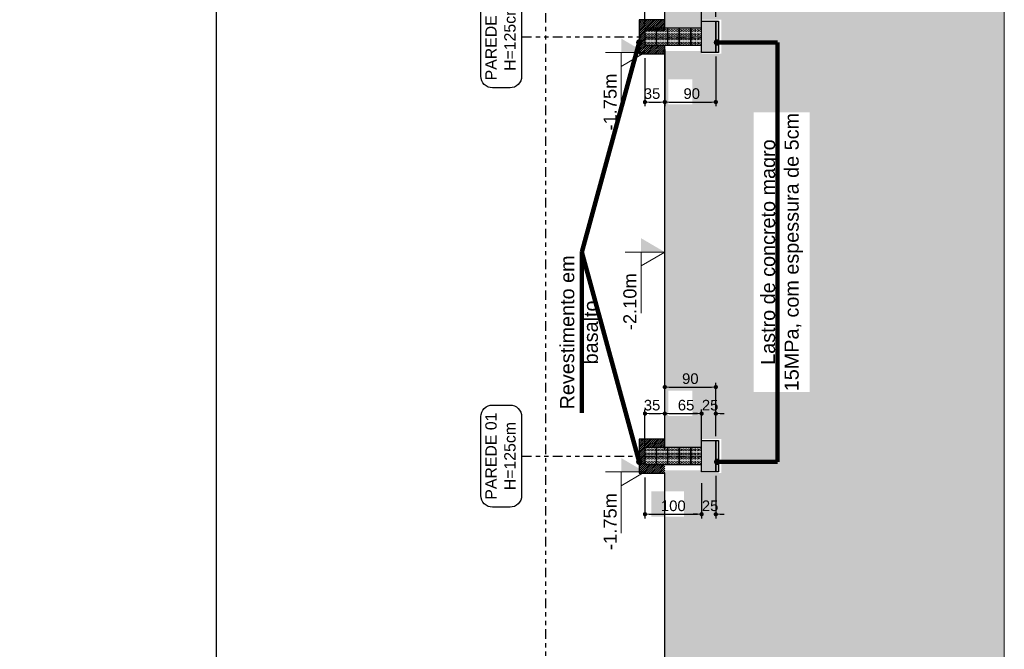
# Model space of a CAD drawing. Header units: millimetres. Extents: x 83 to 471, y -739 to 93.
# Tile 117 of 185: x 171 to 195, y -312 to -298. Entities that reach past the tile are written whole.
import ezdxf

# ---------------------------------------------------------------- set-up
doc = ezdxf.new("R2010")
doc.units = ezdxf.units.MM
doc.linetypes.add('CYPE_RAYAPUNTOPUNTO', pattern=[0.45, 0.225, -0.075, 0, -0.075, 0, -0.075])
for name, color, linetype, lineweight in [('.', 7, 'Continuous', 5), ('__MAGNUS.Cota', 30, 'Continuous', 9), ('CORTE - RAMPA', 7, 'Continuous', 0), ('CORTE_COTAS_DAS_PLANTAS', 7, 'Continuous', 9), ('COTAS', 250, 'Continuous', 5), ('FUN_COTAS', 7, 'Continuous', 0), ('PECA_COMPLETA', 7, 'Continuous', 0), ('VIG_HATCH', 7, 'Continuous', 0)]:
    doc.layers.add(name, color=color, linetype=linetype, lineweight=lineweight)
doc.styles.add('Arial', font='arial.ttf')
doc.dimstyles.new('Copy of UM_75.000000', dxfattribs={"dimtxt": 0.3, "dimasz": 0.15, "dimexe": 0.1, "dimexo": 0.3, "dimgap": 0.07, "dimtad": 1, "dimdec": 0, "dimlfac": 75, "dimzin": 0, "dimdsep": 46, "dimtxsty": 'Arial', "dimblk": 'DOT', "dimcen": 0.09, "dimdle": 0.1, "dimclrd": 30, "dimclre": 30, "dimclrt": 7, "dimadec": 1, "dimazin": 2, "dimtfac": 1, "dimtdec": 0, "dimtofl": 0, "dimtmove": 0, "dimatfit": 3, "dimldrblk": 'DOT', "dimfxl": 1, "dimtolj": 1, "dimarcsym": 0})

# ---------------------------------------------------------------- blocks, each defined once
blk = doc.blocks.new('_DOT')
at = {"layer": '__MAGNUS.Cota', "linetype": 'ByBlock'}
blk.add_line((-0.5, 0), (-1, 0), dxfattribs=at)
at = {"layer": '__MAGNUS.Cota', "linetype": 'ByBlock', "const_width": 0.5}
blk.add_lwpolyline([(-0.25, 0, 1), (0.25, 0, 1)], format="xyb", close=True, dxfattribs=at)
blk = doc.blocks.new('*D5159')
at = {"layer": 'COTAS', "color": 30, "lineweight": -2}
for p, q in [((10.542, 33.009), (10.542, 33.876)), ((11.408, 33.142), (11.408, 33.876)), ((10.642, 33.776), (11.308, 33.776))]:
    blk.add_line(p, q, dxfattribs=at)
at = {"layer": 'Defpoints', "color": 0}
for p in [(11.408, 33.776), (10.542, 32.909), (11.408, 33.042)]:
    blk.add_point(p, dxfattribs=at)
at = {"layer": 'COTAS', "color": 30, "linetype": 'ByBlock', "lineweight": -2, "xscale": 0.1, "yscale": 0.1, "zscale": 0.1, "rotation": 180}
blk.add_blockref('_DOT', (10.542, 33.776), dxfattribs=at)
at = {"layer": 'COTAS', "color": 30, "linetype": 'ByBlock', "lineweight": -2, "xscale": 0.1, "yscale": 0.1, "zscale": 0.1}
blk.add_blockref('_DOT', (11.408, 33.776), dxfattribs=at)
at = {"layer": 'COTAS', "color": 7, "insert": (11.042, 33.973), "char_height": 0.25, "attachment_point": 5, "style": 'Arial'}
blk.add_mtext('\\A1;65', dxfattribs=at)
blk = doc.blocks.new('*D5160')
at = {"layer": 'COTAS', "color": 30, "lineweight": -2}
for p, q in [((10.075, 32.275), (10.075, 31.308)), ((11.408, 32.141), (11.408, 31.308)), ((10.175, 31.408), (11.308, 31.408))]:
    blk.add_line(p, q, dxfattribs=at)
at = {"layer": 'Defpoints', "color": 0}
for p in [(10.075, 32.375), (11.408, 32.241), (11.408, 31.408)]:
    blk.add_point(p, dxfattribs=at)
at = {"layer": 'COTAS', "color": 30, "linetype": 'ByBlock', "lineweight": -2, "xscale": 0.1, "yscale": 0.1, "zscale": 0.1, "rotation": 180}
blk.add_blockref('_DOT', (10.075, 31.408), dxfattribs=at)
at = {"layer": 'COTAS', "color": 30, "linetype": 'ByBlock', "lineweight": -2, "xscale": 0.1, "yscale": 0.1, "zscale": 0.1}
blk.add_blockref('_DOT', (11.408, 31.408), dxfattribs=at)
at = {"layer": 'COTAS', "color": 7, "insert": (10.742, 31.605), "char_height": 0.25, "attachment_point": 5, "style": 'Arial'}
blk.add_mtext('\\A1;100', dxfattribs=at)
blk = doc.blocks.new('*D5161')
at = {"layer": 'COTAS', "color": 30, "lineweight": -2}
for p, q in [((10.542, 42.343), (10.542, 41.007)), ((11.742, 42.176), (11.742, 41.007)), ((10.642, 41.107), (11.642, 41.107))]:
    blk.add_line(p, q, dxfattribs=at)
at = {"layer": 'Defpoints', "color": 0}
for p in [(10.542, 42.443), (11.742, 42.276), (11.742, 41.107)]:
    blk.add_point(p, dxfattribs=at)
at = {"layer": 'COTAS', "color": 30, "linetype": 'ByBlock', "lineweight": -2, "xscale": 0.1, "yscale": 0.1, "zscale": 0.1, "rotation": 180}
blk.add_blockref('_DOT', (10.542, 41.107), dxfattribs=at)
at = {"layer": 'COTAS', "color": 30, "linetype": 'ByBlock', "lineweight": -2, "xscale": 0.1, "yscale": 0.1, "zscale": 0.1}
blk.add_blockref('_DOT', (11.742, 41.107), dxfattribs=at)
at = {"layer": 'COTAS', "color": 7, "insert": (11.175, 41.304), "char_height": 0.25, "attachment_point": 5, "style": 'Arial'}
blk.add_mtext('\\A1;90', dxfattribs=at)
blk = doc.blocks.new('*D5162')
at = {"layer": 'COTAS', "color": 30, "lineweight": -2}
for p, q in [((10.075, 42.875), (10.075, 43.739)), ((10.175, 43.639), (11.308, 43.639)), ((11.408, 43.009), (11.408, 43.739))]:
    blk.add_line(p, q, dxfattribs=at)
at = {"layer": 'Defpoints', "color": 0}
for p in [(11.408, 43.639), (11.408, 42.909), (10.075, 42.775)]:
    blk.add_point(p, dxfattribs=at)
at = {"layer": 'COTAS', "color": 30, "linetype": 'ByBlock', "lineweight": -2, "xscale": 0.1, "yscale": 0.1, "zscale": 0.1, "rotation": 180}
blk.add_blockref('_DOT', (10.075, 43.639), dxfattribs=at)
at = {"layer": 'COTAS', "color": 30, "linetype": 'ByBlock', "lineweight": -2, "xscale": 0.1, "yscale": 0.1, "zscale": 0.1}
blk.add_blockref('_DOT', (11.408, 43.639), dxfattribs=at)
at = {"layer": 'COTAS', "color": 7, "insert": (10.742, 43.837), "char_height": 0.25, "attachment_point": 5, "style": 'Arial'}
blk.add_mtext('\\A1;100', dxfattribs=at)
blk = doc.blocks.new('*D5163')
at = {"layer": 'COTAS', "color": 30, "lineweight": -2}
for p, q in [((10.075, 33.009), (10.075, 33.876)), ((10.542, 33.142), (10.542, 33.876)), ((10.175, 33.776), (10.442, 33.776))]:
    blk.add_line(p, q, dxfattribs=at)
at = {"layer": 'Defpoints', "color": 0}
for p in [(10.542, 33.776), (10.075, 32.909), (10.542, 33.042)]:
    blk.add_point(p, dxfattribs=at)
at = {"layer": 'COTAS', "color": 30, "linetype": 'ByBlock', "lineweight": -2, "xscale": 0.1, "yscale": 0.1, "zscale": 0.1, "rotation": 180}
blk.add_blockref('_DOT', (10.075, 33.776), dxfattribs=at)
at = {"layer": 'COTAS', "color": 30, "linetype": 'ByBlock', "lineweight": -2, "xscale": 0.1, "yscale": 0.1, "zscale": 0.1}
blk.add_blockref('_DOT', (10.542, 33.776), dxfattribs=at)
at = {"layer": 'COTAS', "color": 7, "insert": (10.242, 33.973), "char_height": 0.25, "attachment_point": 5, "style": 'Arial'}
blk.add_mtext('\\A1;35', dxfattribs=at)
blk = doc.blocks.new('*D5164')
at = {"layer": 'COTAS', "color": 30, "lineweight": -2}
for p, q in [((10.075, 42.142), (10.075, 41.007)), ((10.542, 42.009), (10.542, 41.007)), ((10.175, 41.107), (10.442, 41.107))]:
    blk.add_line(p, q, dxfattribs=at)
at = {"layer": 'Defpoints', "color": 0}
for p in [(10.075, 42.242), (10.542, 42.109), (10.542, 41.107)]:
    blk.add_point(p, dxfattribs=at)
at = {"layer": 'COTAS', "color": 30, "linetype": 'ByBlock', "lineweight": -2, "xscale": 0.1, "yscale": 0.1, "zscale": 0.1, "rotation": 180}
blk.add_blockref('_DOT', (10.075, 41.107), dxfattribs=at)
at = {"layer": 'COTAS', "color": 30, "linetype": 'ByBlock', "lineweight": -2, "xscale": 0.1, "yscale": 0.1, "zscale": 0.1}
blk.add_blockref('_DOT', (10.542, 41.107), dxfattribs=at)
at = {"layer": 'COTAS', "color": 7, "insert": (10.242, 41.304), "char_height": 0.25, "attachment_point": 5, "style": 'Arial'}
blk.add_mtext('\\A1;35', dxfattribs=at)
blk = doc.blocks.new('*D5183')
at = {"layer": 'COTAS', "color": 30, "lineweight": -2}
for p, q in [((11.742, 32.309), (11.742, 31.308)), ((11.408, 32.141), (11.408, 31.308)), ((11.308, 31.408), (11.208, 31.408)), ((11.842, 31.408), (11.942, 31.408))]:
    blk.add_line(p, q, dxfattribs=at)
at = {"layer": 'Defpoints', "color": 0}
for p in [(11.408, 32.241), (11.742, 32.409), (11.742, 31.408)]:
    blk.add_point(p, dxfattribs=at)
at = {"layer": 'COTAS', "color": 30, "linetype": 'ByBlock', "lineweight": -2, "xscale": 0.1, "yscale": 0.1, "zscale": 0.1}
blk.add_blockref('_DOT', (11.408, 31.408), dxfattribs=at)
at = {"layer": 'COTAS', "color": 30, "linetype": 'ByBlock', "lineweight": -2, "xscale": 0.1, "yscale": 0.1, "zscale": 0.1, "rotation": 180}
blk.add_blockref('_DOT', (11.742, 31.408), dxfattribs=at)
at = {"layer": 'COTAS', "color": 7, "insert": (11.608, 31.605), "char_height": 0.25, "attachment_point": 5, "style": 'Arial'}
blk.add_mtext('\\A1;25', dxfattribs=at)
blk = doc.blocks.new('*D5184')
at = {"layer": 'COTAS', "color": 30, "lineweight": -2}
for p, q in [((11.675, 43.972), (11.575, 43.639)), ((12.179, 43.972), (11.675, 43.972)), ((11.308, 43.639), (11.208, 43.639)), ((11.408, 43.009), (11.408, 43.739)), ((11.408, 43.639), (11.742, 43.639)), ((11.742, 43.109), (11.742, 43.739)), ((11.842, 43.639), (11.942, 43.639))]:
    blk.add_line(p, q, dxfattribs=at)
at = {"layer": 'Defpoints', "color": 0}
for p in [(11.742, 43.639), (11.408, 42.909), (11.742, 43.009)]:
    blk.add_point(p, dxfattribs=at)
at = {"layer": 'COTAS', "color": 30, "linetype": 'ByBlock', "lineweight": -2, "xscale": 0.1, "yscale": 0.1, "zscale": 0.1}
blk.add_blockref('_DOT', (11.408, 43.639), dxfattribs=at)
at = {"layer": 'COTAS', "color": 30, "linetype": 'ByBlock', "lineweight": -2, "xscale": 0.1, "yscale": 0.1, "zscale": 0.1, "rotation": 180}
blk.add_blockref('_DOT', (11.742, 43.639), dxfattribs=at)
at = {"layer": 'COTAS', "color": 7, "insert": (11.927, 44.169), "char_height": 0.25, "attachment_point": 5, "style": 'Arial'}
blk.add_mtext('\\A1;25', dxfattribs=at)
blk = doc.blocks.new('*D5185')
at = {"layer": 'COTAS', "color": 30, "lineweight": -2}
for p, q in [((11.408, 33.142), (11.408, 33.876)), ((11.742, 33.243), (11.742, 33.876)), ((11.308, 33.776), (11.208, 33.776)), ((11.842, 33.776), (11.942, 33.776))]:
    blk.add_line(p, q, dxfattribs=at)
at = {"layer": 'Defpoints', "color": 0}
for p in [(11.742, 33.776), (11.742, 33.143), (11.408, 33.042)]:
    blk.add_point(p, dxfattribs=at)
at = {"layer": 'COTAS', "color": 30, "linetype": 'ByBlock', "lineweight": -2, "xscale": 0.1, "yscale": 0.1, "zscale": 0.1}
blk.add_blockref('_DOT', (11.408, 33.776), dxfattribs=at)
at = {"layer": 'COTAS', "color": 30, "linetype": 'ByBlock', "lineweight": -2, "xscale": 0.1, "yscale": 0.1, "zscale": 0.1, "rotation": 180}
blk.add_blockref('_DOT', (11.742, 33.776), dxfattribs=at)
at = {"layer": 'COTAS', "color": 7, "insert": (11.608, 33.973), "char_height": 0.25, "attachment_point": 5, "style": 'Arial'}
blk.add_mtext('\\A1;25', dxfattribs=at)
blk = doc.blocks.new('*D5186')
at = {"layer": 'COTAS', "color": 30, "lineweight": -2}
for p, q in [((10.542, 33.009), (10.542, 34.5)), ((10.642, 34.4), (11.642, 34.4)), ((11.742, 33.243), (11.742, 34.5))]:
    blk.add_line(p, q, dxfattribs=at)
at = {"layer": 'Defpoints', "color": 0}
for p in [(11.742, 34.4), (11.742, 33.143), (10.542, 32.909)]:
    blk.add_point(p, dxfattribs=at)
at = {"layer": 'COTAS', "color": 30, "linetype": 'ByBlock', "lineweight": -2, "xscale": 0.1, "yscale": 0.1, "zscale": 0.1, "rotation": 180}
blk.add_blockref('_DOT', (10.542, 34.4), dxfattribs=at)
at = {"layer": 'COTAS', "color": 30, "linetype": 'ByBlock', "lineweight": -2, "xscale": 0.1, "yscale": 0.1, "zscale": 0.1}
blk.add_blockref('_DOT', (11.742, 34.4), dxfattribs=at)
at = {"layer": 'COTAS', "color": 7, "insert": (11.142, 34.597), "char_height": 0.25, "attachment_point": 5, "style": 'Arial'}
blk.add_mtext('\\A1;90', dxfattribs=at)
blk = doc.blocks.new('DOT')
at = {"color": 0, "linetype": 'ByBlock'}
blk.add_line((-0.5, 0), (-1, 0), dxfattribs=at)
at = {"color": 0, "linetype": 'ByBlock', "const_width": 0.5}
blk.add_lwpolyline([(-0.25, 0, 1), (0.25, 0, 1)], format="xyb", close=True, dxfattribs=at)
blk = doc.blocks.new('G$C27B5013C')
at = {"lineweight": 5}
for p, q in [((-0.805, 0), (-0.805, -0.15)), ((-0.8, 0), (-0.8, -0.15)), ((-0.795, 0), (-0.795, -0.15)), ((-0.605, 0), (-0.605, -0.15)), ((-0.6, 0), (-0.6, -0.15)), ((-0.595, 0), (-0.595, -0.15)), ((-0.4, 0), (-0.4, -0.15)), ((-0.4, 0), (-0.4, -0.15)), ((-0.4, 0), (-0.4, -0.15)), ((-0.395, 0), (-0.395, -0.15)), ((-0.39, 0), (-0.39, -0.15)), ((-0.195, 0), (-0.195, -0.15)), ((-0.195, 0), (-0.195, -0.15)), ((-0.195, 0), (-0.195, -0.15)), ((-0.19, 0), (-0.19, -0.15)), ((-0.185, 0), (-0.185, -0.15)), ((-0.805, -0.15), (-0.805, -0.3)), ((-0.8, -0.15), (-0.8, -0.3)), ((-0.795, -0.15), (-0.795, -0.3)), ((-0.605, -0.15), (-0.605, -0.3)), ((-0.6, -0.15), (-0.6, -0.3)), ((-0.595, -0.15), (-0.595, -0.3)), ((-0.4, -0.15), (-0.4, -0.3)), ((-0.4, -0.15), (-0.4, -0.3)), ((-0.4, -0.15), (-0.4, -0.3)), ((-0.395, -0.15), (-0.395, -0.3)), ((-0.39, -0.15), (-0.39, -0.3)), ((-0.195, -0.15), (-0.195, -0.3)), ((-0.195, -0.15), (-0.195, -0.3)), ((-0.195, -0.15), (-0.195, -0.3)), ((-0.19, -0.15), (-0.19, -0.3)), ((-0.185, -0.15), (-0.185, -0.3))]:
    blk.add_line(p, q, dxfattribs=at)
for points in [[(-1, 0), (0, 0), (0, -0.15), (-1, -0.15)], [(-1, -0.15), (0, -0.15), (0, -0.3), (-1, -0.3)]]:
    blk.add_lwpolyline(points, close=True, dxfattribs=at)
for centre in [(-0.974, -0.038), (-0.974, -0.112), (-0.974, -0.188), (-0.927, -0.038), (-0.927, -0.112), (-0.927, -0.188), (-0.879, -0.038), (-0.879, -0.112), (-0.879, -0.188), (-0.831, -0.038), (-0.831, -0.112), (-0.831, -0.188), (-0.774, -0.038), (-0.774, -0.112), (-0.774, -0.188), (-0.727, -0.038), (-0.727, -0.112), (-0.727, -0.188), (-0.679, -0.038), (-0.679, -0.112), (-0.679, -0.188), (-0.631, -0.038), (-0.631, -0.112), (-0.631, -0.188), (-0.574, -0.038), (-0.574, -0.112), (-0.574, -0.188), (-0.527, -0.038), (-0.527, -0.112), (-0.527, -0.188), (-0.479, -0.038), (-0.479, -0.112), (-0.479, -0.188), (-0.431, -0.038), (-0.431, -0.112), (-0.431, -0.188), (-0.369, -0.038), (-0.369, -0.112), (-0.369, -0.188), (-0.322, -0.038), (-0.322, -0.112), (-0.322, -0.188), (-0.274, -0.038), (-0.274, -0.112), (-0.274, -0.188), (-0.226, -0.038), (-0.226, -0.112), (-0.226, -0.188), (-0.164, -0.038), (-0.164, -0.112), (-0.164, -0.188), (-0.117, -0.038), (-0.117, -0.112), (-0.117, -0.188), (-0.069, -0.038), (-0.069, -0.112), (-0.069, -0.188), (-0.021, -0.038), (-0.021, -0.112), (-0.021, -0.188), (-0.974, -0.262), (-0.927, -0.262), (-0.879, -0.262), (-0.831, -0.262), (-0.774, -0.262), (-0.727, -0.262), (-0.679, -0.262), (-0.631, -0.262), (-0.574, -0.262), (-0.527, -0.262), (-0.479, -0.262), (-0.431, -0.262), (-0.369, -0.262), (-0.322, -0.262), (-0.274, -0.262), (-0.226, -0.262), (-0.164, -0.262), (-0.117, -0.262), (-0.069, -0.262), (-0.021, -0.262)]:
    blk.add_circle(centre, 0.0164, dxfattribs=at)
blk = doc.blocks.new('G$CD2CF6E9E')
for p, q in [((0.35, 0.2), (0.35, 0.05)), ((1, 0.05), (1, 0.3)), ((1, 0.3), (1.25, 0.3)), ((1.25, 0.3), (1.25, -0.5)), ((0, -0.4), (0, -0.25)), ((1, -0.5), (1, -0.25)), ((1.25, -0.5), (1, -0.5))]:
    blk.add_line(p, q)
for points in [[(0.35, 0.2), (-0.1, 0.2), (-0.1, -0.4), (0, -0.4)], [(1, 0.05), (0, 0.05), (0, -0.25), (1, -0.25)]]:
    blk.add_lwpolyline(points)
blk.add_lwpolyline([(1.25, -0.5), (1.25, 0.3), (1.3, 0.3), (1.3, -0.5)], close=True)
blk.add_blockref('G$C27B5013C', (1, 0.05))
blk = doc.blocks.new('G$C706CCFBA')
at = {"lineweight": 5}
for p, q in [((-1, 0), (-1, -0.15)), ((-0.805, 0), (-0.805, -0.15)), ((-0.8, 0), (-0.8, -0.15)), ((-0.795, 0), (-0.795, -0.15)), ((-0.605, 0), (-0.605, -0.15)), ((-0.6, 0), (-0.6, -0.15)), ((-0.595, 0), (-0.595, -0.15)), ((-0.4, 0), (-0.4, -0.15)), ((-0.4, 0), (-0.4, -0.15)), ((-0.395, 0), (-0.395, -0.15)), ((-0.39, 0), (-0.39, -0.15)), ((-0.195, 0), (-0.195, -0.15)), ((-0.195, 0), (-0.195, -0.15)), ((-0.19, 0), (-0.19, -0.15)), ((-0.185, 0), (-0.185, -0.15))]:
    blk.add_line(p, q, dxfattribs=at)
blk.add_lwpolyline([(-1, 0), (0, 0), (0, -0.15), (-1, -0.15)], close=True, dxfattribs=at)
for centre in [(-0.974, -0.038), (-0.974, -0.112), (-0.927, -0.038), (-0.927, -0.112), (-0.879, -0.038), (-0.879, -0.112), (-0.831, -0.038), (-0.831, -0.112), (-0.774, -0.038), (-0.774, -0.112), (-0.727, -0.038), (-0.727, -0.112), (-0.679, -0.038), (-0.679, -0.112), (-0.631, -0.038), (-0.631, -0.112), (-0.574, -0.038), (-0.574, -0.112), (-0.527, -0.038), (-0.527, -0.112), (-0.479, -0.038), (-0.479, -0.112), (-0.431, -0.038), (-0.431, -0.112), (-0.369, -0.038), (-0.369, -0.112), (-0.322, -0.038), (-0.322, -0.112), (-0.274, -0.038), (-0.274, -0.112), (-0.226, -0.038), (-0.226, -0.112), (-0.164, -0.038), (-0.164, -0.112), (-0.117, -0.038), (-0.117, -0.112), (-0.069, -0.038), (-0.069, -0.112), (-0.021, -0.038), (-0.021, -0.112)]:
    blk.add_circle(centre, 0.0164, dxfattribs=at)
blk = doc.blocks.new('G$C6823C163')
for p, q in [((1, 13.001), (1, 13.176)), ((1, 13.176), (1.25, 13.176)), ((1.25, 13.176), (1.25, 12.626)), ((1, 12.626), (1, 12.801)), ((1.25, 12.626), (1, 12.626)), ((1, 5.601), (1, 5.776)), ((1, 5.776), (1.25, 5.776)), ((1.25, 5.776), (1.25, 5.226)), ((1, 5.226), (1, 5.401)), ((1.25, 5.226), (1, 5.226))]:
    blk.add_line(p, q)
for points in [[(0.35, 13.201), (-0.1, 13.201), (-0.1, 12.601), (0.35, 12.601)], [(1, 13.051), (0, 13.051), (0, 12.751), (1, 12.751)], [(0.35, 5.801), (-0.1, 5.801), (-0.1, 5.201), (0.35, 5.201)], [(1, 5.651), (0, 5.651), (0, 5.351), (1, 5.351)]]:
    blk.add_lwpolyline(points)
for points in [[(1.25, 12.626), (1.25, 13.176), (1.3, 13.176), (1.3, 12.626)], [(1.25, 5.226), (1.25, 5.776), (1.3, 5.776), (1.3, 5.226)], [(1.85, -0.8), (1.55, -0.8), (1.55, -0.35), (0, -0.35), (0, 0), (1.55, 0), (1.55, 0.3), (1.85, 0.3), (1.85, 0.1), (1.85, -0.5)]]:
    blk.add_lwpolyline(points, close=True)
for name, p in [('G$C706CCFBA', (1, 13.051)), ('G$C706CCFBA', (1, 12.901)), ('G$C706CCFBA', (1, 5.651)), ('G$C706CCFBA', (1, 5.501)), ('G$CD2CF6E9E', (-0.45, -1.203)), ('G$CD2CF6E9E', (-0.9, -2.401)), ('G$CD2CF6E9E', (-1.35, -3.6)), ('G$CD2CF6E9E', (-1.8, -5.186))]:
    blk.add_blockref(name, p)
blk = doc.blocks.new('CORTEA-A')
at = {"layer": '.', "true_color": 0x939598}
h = blk.add_hatch(dxfattribs=at)
h.set_pattern_fill('EARTH', color=252, scale=0.1333)
h.paths.add_polyline_path([(18.528, 61.143), (18.528, 0), (7.542, 0), (7.542, 3.243), (8.208, 3.243), (7.742, 3.51), (7.742, 13.708), (8.208, 13.708), (8.208, 13.975), (9.408, 15.018), (9.408, 17.86), (9.408, 17.86), (9.408, 18.927), (9.408, 18.927), (12.542, 22.127), (12.542, 24.375), (12.608, 24.375), (12.608, 25.842), (12.542, 25.842), (10.542, 27.908), (10.542, 32.442), (11.408, 32.442), (11.408, 32.376), (11.875, 32.375), (11.875, 33.176), (11.408, 33.176), (11.408, 32.909), (10.542, 32.909), (10.542, 42.309), (11.408, 42.309), (11.408, 42.242), (11.875, 42.242), (11.875, 43.042), (11.408, 43.042), (11.408, 42.775), (10.542, 42.775), (10.542, 56.66), (11.008, 60.631), (11.008, 61.143), (18.528, 61.143)], is_closed=False)
h.paths.add_polyline_path([(10.225, 31.947), (10.991, 31.947), (10.991, 31.354), (10.225, 31.354)])
h.paths.add_polyline_path([(9.072, 17.183), (9.408, 17.183), (9.408, 16.59), (9.072, 16.59)])
h.paths.add_polyline_path([(10.857, 27.751), (11.626, 27.751), (11.626, 27.158), (10.857, 27.158)])
h.paths.add_polyline_path([(12.078, 26.965), (12.644, 26.965), (12.644, 26.371), (12.078, 26.371)], flags=16)
h.paths.add_polyline_path([(10.542, 44.179), (10.991, 44.179), (10.991, 43.586), (10.542, 43.586)], flags=16)
h.paths.add_polyline_path([(12.635, 34.284), (12.635, 40.867), (13.951, 40.867), (13.951, 34.284)], flags=16)
h.paths.add_polyline_path([(12.635, 18.33), (12.635, 24.912), (13.951, 24.912), (13.951, 18.33)], flags=16)
h.paths.add_polyline_path([(10.624, 34.314), (11.193, 34.314), (11.193, 33.722), (10.624, 33.722)], flags=16)
h.paths.add_polyline_path([(10.624, 41.645), (11.193, 41.645), (11.193, 41.053), (10.624, 41.053)], flags=16)
h.paths.add_polyline_path([(14.637, 18.288), (14.637, 24.954), (16.424, 24.954), (16.424, 18.288)], flags=16)
at = {"layer": '.'}
h = blk.add_hatch(dxfattribs=at)
h.set_pattern_fill('ANSI31', color=256, scale=0.01)
h.paths.add_polyline_path([(10.075, 25.175), (10.075, 25.442), (10.542, 25.442), (10.542, 25.575), (9.942, 25.575), (9.942, 25.175), (10.075, 25.175)], is_closed=False)
h.paths.add_polyline_path([(10.075, 24.775), (10.075, 25.175), (9.942, 25.175), (9.942, 24.775), (10.075, 24.775)], is_closed=False)
h.paths.add_polyline_path([(9.942, 32.642), (10.075, 32.642), (10.075, 32.976), (10.542, 32.976), (10.542, 33.176), (9.942, 33.176), (9.942, 32.642)], is_closed=False)
h.paths.add_polyline_path([(10.075, 32.642), (9.942, 32.642), (9.942, 32.376), (10.542, 32.376), (10.542, 32.576), (10.075, 32.576), (10.075, 32.642)], is_closed=False)
h.paths.add_polyline_path([(9.942, 43.043), (9.942, 42.509), (10.075, 42.509), (10.075, 42.775), (10.542, 42.775), (10.542, 43.043), (9.942, 43.043)], is_closed=False)
h.paths.add_polyline_path([(10.075, 42.509), (9.942, 42.509), (9.942, 42.243), (10.542, 42.243), (10.542, 42.443), (10.075, 42.443), (10.075, 42.509)], is_closed=False)
h.paths.add_polyline_path([(9.475, 23.905), (9.942, 23.905), (9.942, 24.105), (9.342, 24.105), (9.342, 23.305), (9.475, 23.305), (9.475, 23.905)], is_closed=False)
h.paths.add_polyline_path([(9.342, 22.307), (9.342, 22.507), (8.742, 22.507), (8.742, 21.974), (8.875, 21.974), (8.875, 22.307), (9.342, 22.307)], is_closed=False)
h.paths.add_polyline_path([(8.742, 21.974), (8.742, 21.707), (8.875, 21.707), (8.875, 21.974), (8.742, 21.974)], is_closed=False)
h.paths.add_polyline_path([(8.275, 20.708), (8.742, 20.708), (8.742, 20.908), (8.142, 20.908), (8.142, 20.375), (8.275, 20.375), (8.275, 20.708)], is_closed=False)
h.paths.add_polyline_path([(8.275, 20.375), (8.142, 20.375), (8.142, 20.108), (8.275, 20.108), (8.275, 20.375)], is_closed=False)
h.paths.add_polyline_path([(7.742, 18.793), (7.742, 18.593), (8.142, 18.593), (8.142, 18.793), (7.742, 18.793)], is_closed=False)
h.paths.add_polyline_path([(7.742, 18.593), (7.742, 18.793), (7.542, 18.793), (7.542, 18.26), (7.675, 18.26), (7.675, 18.593), (7.742, 18.593)], is_closed=False)
h.paths.add_polyline_path([(7.542, 18.26), (7.542, 17.993), (7.675, 17.993), (7.675, 18.26), (7.542, 18.26)], is_closed=False)
at = {"layer": '.', "true_color": 0x656565}
h = blk.add_hatch(color=251, dxfattribs=at)
h.dxf.hatch_style = 1
h.paths.add_polyline_path([(11.808, 43.009), (11.742, 43.009), (11.742, 42.276), (11.808, 42.276), (11.808, 43.009)], is_closed=False)
h.paths.add_polyline_path([(11.808, 33.143), (11.742, 33.143), (11.742, 32.409), (11.808, 32.409), (11.808, 33.143)], is_closed=False)
h.paths.add_polyline_path([(12.608, 25.842), (12.542, 25.842), (12.542, 24.375), (12.608, 24.375), (12.608, 25.842)], is_closed=False)
h.paths.add_polyline_path([(10.542, 21.574), (10.609, 21.574), (10.608, 22.64), (10.542, 22.64), (10.542, 21.574)], is_closed=False)
h.paths.add_polyline_path([(9.342, 17.86), (9.408, 17.86), (9.408, 18.927), (9.342, 18.927), (9.342, 17.86)], is_closed=False)
h.paths.add_polyline_path([(11.141, 24.238), (11.208, 24.238), (11.209, 23.172), (11.142, 23.172), (11.141, 24.238)], is_closed=False)
h.paths.add_polyline_path([(9.942, 19.975), (10.009, 19.975), (10.008, 21.042), (9.941, 21.042), (9.942, 19.975)], is_closed=False)
at = {"layer": 'COTAS'}
h = blk.add_hatch(color=256, dxfattribs=at)
h.dxf.hatch_style = 1
h.paths.add_polyline_path([(9.518, 42.6), (10.075, 42.273), (9.518, 42.273), (9.518, 42.6)])
h = blk.add_hatch(color=256, dxfattribs=at)
h.dxf.hatch_style = 1
h.paths.add_polyline_path([(9.985, 37.902), (10.542, 37.576), (9.985, 37.576), (9.985, 37.902)])
h = blk.add_hatch(color=256, dxfattribs=at)
h.dxf.hatch_style = 1
h.paths.add_polyline_path([(9.518, 32.729), (10.075, 32.402), (9.518, 32.402), (9.518, 32.729)])
at = {"layer": 'VIG_HATCH', "true_color": 0xffe0e0}
h = blk.add_hatch(color=254, dxfattribs=at)
h.dxf.hatch_style = 1
h.paths.add_polyline_path([(11.742, 43.009), (11.408, 43.009), (11.408, 42.843), (10.075, 42.843), (10.075, 42.443), (11.408, 42.443), (11.408, 42.276), (11.742, 42.276), (11.742, 43.009)], is_closed=False)
h.paths.add_polyline_path([(10.075, 42.443), (11.408, 42.443), (11.408, 42.443), (10.075, 42.443), (10.075, 42.443)], is_closed=False, flags=16)
h.paths.add_polyline_path([(11.742, 33.143), (11.408, 33.143), (11.408, 32.976), (10.075, 32.976), (10.075, 32.576), (11.408, 32.576), (11.408, 32.409), (11.742, 32.409), (11.742, 33.143)], is_closed=False)
h.paths.add_polyline_path([(10.075, 32.642), (11.408, 32.642), (11.408, 32.642), (10.075, 32.642), (10.075, 32.642)], is_closed=False)
h.paths.add_polyline_path([(12.542, 25.175), (12.542, 25.842), (12.142, 25.842), (12.142, 25.442), (10.075, 25.442), (10.075, 25.175), (12.542, 25.175)], is_closed=False)
h.paths.add_polyline_path([(12.542, 25.175), (10.075, 25.175), (10.075, 24.975), (12.142, 24.975), (12.142, 24.375), (12.542, 24.375), (12.542, 25.175)], is_closed=False)
for p, q in [((0, 0), (0, 61.143)), ((10.542, 42.775), (10.542, 56.66)), ((10.542, 32.909), (10.542, 42.443)), ((10.542, 25.442), (10.542, 32.375))]:
    blk.add_line(p, q)
at = {"linetype": 'CYPE_RAYAPUNTOPUNTO'}
for p, q in [((7.742, 13.975), (7.742, 49.6)), ((7.182, 42.642), (11.408, 42.642)), ((7.182, 32.775), (11.408, 32.775))]:
    blk.add_line(p, q, dxfattribs=at)
for points in [[(6.488, 43.844), (6.901, 43.844, -0.414214), (7.173, 43.572), (7.173, 41.712, -0.414214), (6.901, 41.44), (6.488, 41.44, -0.414214), (6.216, 41.712), (6.216, 43.572, -0.414214)], [(6.488, 33.977), (6.901, 33.977, -0.414214), (7.173, 33.705), (7.173, 31.845, -0.414214), (6.901, 31.573), (6.488, 31.573, -0.414214), (6.216, 31.845), (6.216, 33.705, -0.414214)]]:
    blk.add_lwpolyline(points, format="xyb", close=True)
at = {"layer": 'COTAS'}
for p, q in [((10.075, 42.273), (9.147, 42.273)), ((9.518, 42.273), (9.518, 40.836)), ((10.075, 42.273), (9.518, 41.946)), ((9.518, 41.946), (9.518, 42.273)), ((10.542, 37.576), (9.613, 37.576)), ((9.985, 37.576), (9.985, 36.139)), ((10.542, 37.576), (9.985, 37.249)), ((9.985, 37.249), (9.985, 37.576)), ((10.075, 32.402), (9.147, 32.402)), ((9.518, 32.402), (9.518, 30.965)), ((10.075, 32.402), (9.518, 32.075)), ((9.518, 32.075), (9.518, 32.402))]:
    blk.add_line(p, q, dxfattribs=at)
at = {"xscale": 1.333333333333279, "yscale": 1.333333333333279, "zscale": 1.333333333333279}
blk.add_blockref('G$C6823C163', (10.075, 25.441), dxfattribs=at)
at = {"layer": 'CORTE - RAMPA', "style": 'Arial'}
for s, p in [('-1.75m', (9.408, 40.437)), ('-2.10m', (9.874, 35.739)), ('-1.75m', (9.408, 30.566))]:
    blk.add_text(s, height=0.308, rotation=90, dxfattribs=at).set_placement(p)
at = {"layer": 'CORTE_COTAS_DAS_PLANTAS', "char_height": 0.33332, "attachment_point": 2, "rotation": 90, "style": 'Arial'}
for s, insert, width in [('Lastro de concreto magro 15MPa, com espessura de 5cm', (12.802, 37.576), 6.63782), ('Revestimento em basalto', (8.078, 35.686), 4.39585)]:
    blk.add_mtext(s, dxfattribs=dict(at, insert=insert, width=width))
at = {"layer": 'FUN_COTAS', "char_height": 0.2667, "width": 2.33372, "attachment_point": 2, "rotation": 90, "style": 'Arial'}
for insert in [(6.32, 42.642), (6.32, 32.775)]:
    blk.add_mtext('PAREDE 01\\PH=125cm', dxfattribs=dict(at, insert=insert))
at = {"layer": 'COTAS'}
for base, p1, p2, override, picture, middle in [((11.742, 43.639), (11.408, 42.909), (11.742, 43.009), {"dimtxt": 0.25, "dimasz": 0.1, "dimexo": 0.1, "dimtmove": 1}, '*D5184', (11.745, 44.169)), ((11.408, 43.639), (10.075, 42.775), (11.408, 42.909), {"dimtxt": 0.25, "dimasz": 0.1, "dimexo": 0.1}, '*D5162', (10.742, 43.837)), ((11.742, 34.4), (10.542, 32.909), (11.742, 33.143), {"dimtxt": 0.25, "dimasz": 0.1, "dimexo": 0.1, "dimtxsty": 'Arial', "dimtmove": 1, "dimldrblk": 'DOT'}, '*D5186', (11.142, 34.597)), ((11.408, 31.408), (10.075, 32.375), (11.408, 32.241), {"dimtxt": 0.25, "dimasz": 0.1, "dimexo": 0.1}, '*D5160', (10.742, 31.605))]:
    dim = blk.add_linear_dim(base=base, p1=p1, p2=p2, dimstyle='Copy of UM_75.000000', override=override, dxfattribs=at)
    dim.commit()
    dim.dimension.update_dxf_attribs({"geometry": picture, "text_midpoint": middle})
for base, p1, p2, override, picture, middle in [((11.742, 41.107), (10.542, 42.443), (11.742, 42.276), {"dimtxt": 0.25, "dimasz": 0.1, "dimexo": 0.1}, '*D5161', (11.175, 41.107)), ((10.542, 41.107), (10.075, 42.242), (10.542, 42.109), {"dimtxt": 0.25, "dimasz": 0.1, "dimexo": 0.1}, '*D5164', (10.242, 41.107)), ((10.542, 33.776), (10.075, 32.909), (10.542, 33.042), {"dimtxt": 0.25, "dimasz": 0.1, "dimexo": 0.1}, '*D5163', (10.242, 33.776)), ((11.408, 33.776), (10.542, 32.909), (11.408, 33.042), {"dimtxt": 0.25, "dimasz": 0.1, "dimexo": 0.1}, '*D5159', (11.042, 33.776)), ((11.742, 33.776), (11.408, 33.042), (11.742, 33.143), {"dimtxt": 0.25, "dimasz": 0.1, "dimexo": 0.1, "dimtmove": 1}, '*D5185', (11.608, 33.776)), ((11.742, 31.408), (11.408, 32.241), (11.742, 32.409), {"dimtxt": 0.25, "dimasz": 0.1, "dimexo": 0.1, "dimtmove": 1}, '*D5183', (11.608, 31.408))]:
    dim = blk.add_linear_dim(base=base, p1=p1, p2=p2, dimstyle='Copy of UM_75.000000', override=override, dxfattribs=at)
    dim.commit()
    dim.dimension.update_dxf_attribs({"geometry": picture, "text_midpoint": middle, "dimtype": 160})
for points in [[(9.942, 42.509), (8.592, 37.576)], [(11.769, 42.509), (13.19, 42.509), (13.19, 35.968)], [(11.776, 32.642), (13.19, 32.642), (13.19, 39.183)], [(9.942, 32.642), (8.592, 37.576), (8.592, 33.797)]]:
    blk.add_leader(points, dimstyle='Copy of UM_75.000000', override={"dimscale": 1, "dimtxt": 0.3, "dimasz": 0.15, "dimgap": 0.07, "dimtad": 0, "dimtxsty": 'Arial', "dimclrd": 30, "dimlwd": 65534}, dxfattribs=at)

msp = doc.modelspace()

# ---------------------------------------------------------------- linework, layer by layer
at = {"layer": 'PECA_COMPLETA'}
msp.add_lwpolyline([(194.51797, -360.92284), (96.62457, -360.92284), (96.62457, -279.58266), (194.51797, -279.58266)], close=True, dxfattribs=at)

# ---------------------------------------------------------------- block references
msp.add_blockref('CORTEA-A', (175.98995, -340.72609))

doc.saveas('drawing.dxf')
